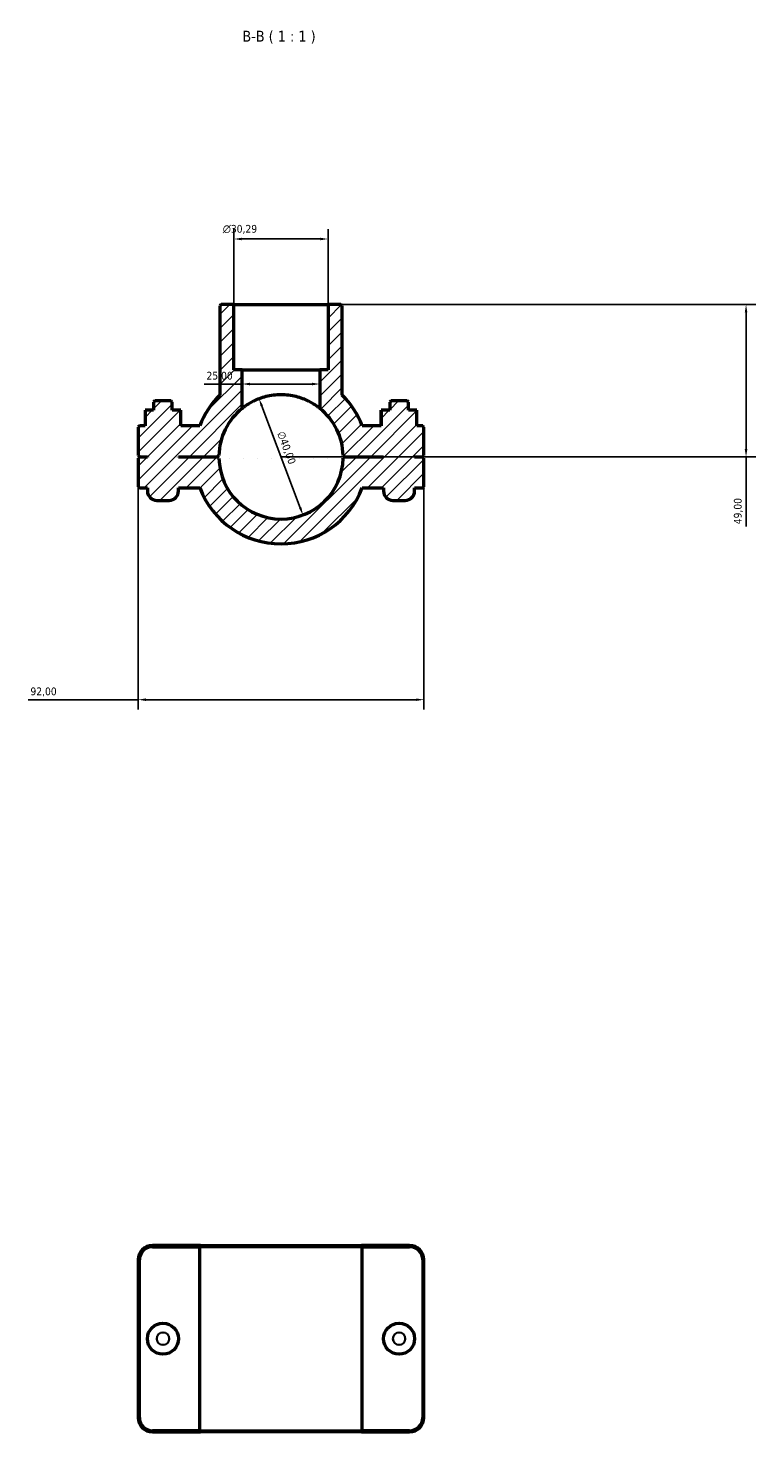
# Model space of a CAD drawing. Header units: millimetres. Extents: x 0 to 1134, y 0 to 1083.
# Tile 4 of 7: x 345 to 579, y 631 to 1083. Entities that reach past the tile are written whole.
import ezdxf

# ---------------------------------------------------------------- set-up
doc = ezdxf.new("R2010")
doc.units = ezdxf.units.MM
for name, color, linetype, lineweight in [('Dimension (ISO)', 7, 'Continuous', 25), ('Hatch (ISO)', 7, 'Continuous', 18), ('Symbol (ISO)', 7, 'Continuous', 25), ('Visible (ISO)', 7, 'Continuous', 50), ('Visible Narrow (ISO)', 7, 'Continuous', 35)]:
    doc.layers.add(name, color=color, linetype=linetype, lineweight=lineweight)
doc.styles.add('Label Text (ISO)', font='tahoma.ttf')
doc.styles.add('Note Text (ISO)', font='tahoma.ttf')
doc.dimstyles.new('Default (ISO)', dxfattribs={"dimtxt": 2.5, "dimasz": 2.5, "dimexe": 3.175, "dimexo": 0, "dimgap": 0.762, "dimtad": 1, "dimrnd": 1e-08, "dimzin": 0, "dimtxsty": 'Note Text (ISO)', "dimcen": 0.09, "dimdle": 10, "dimclrd": 256, "dimclre": 256, "dimclrt": 232, "dimazin": 0, "dimtfac": 1.40208, "dimtmove": 0, "dimatfit": 3, "dimfxl": 1, "dimtolj": 1, "dimtzin": 0, "dimlwd": -1, "dimlwe": -1, "dimarcsym": 0})

# ---------------------------------------------------------------- blocks, each defined once
blk = doc.blocks.new('*D11')
at = {"layer": 'Defpoints', "color": 0, "transparency": 16777216}
for p in [(419.47, 963.5), (433.59, 926.07)]:
    blk.add_point(p, dxfattribs=at)
at = {"layer": 'Dimension (ISO)', "transparency": 16777216}
blk.add_line((432.71, 928.41), (420.35, 961.16), dxfattribs=at)
blk.add_arc((426.53, 944.79), 20, 51.3178, 119.7762, dxfattribs=at)
for points in [[(420.74, 961.3), (419.96, 961.01), (419.47, 963.5)], [(433.1, 928.56), (432.32, 928.27), (433.59, 926.07)]]:
    blk.add_solid(points, dxfattribs=at)
at = {"layer": 'Dimension (ISO)', "color": 232, "true_color": 0xca0064, "transparency": 16777216, "insert": (427.56, 953.32), "char_height": 2.5, "attachment_point": 1, "rotation": 290.6804, "style": 'Note Text (ISO)'}
blk.add_mtext('\\A1;∅40,00', dxfattribs=at)
blk = doc.blocks.new('*D12')
at = {"layer": 'Defpoints', "color": 0, "transparency": 16777216}
for p in [(441.68, 993.79), (426.53, 944.79), (576.2, 944.79)]:
    blk.add_point(p, dxfattribs=at)
at = {"layer": 'Dimension (ISO)', "transparency": 16777216}
for p, q in [((441.68, 993.79), (579.38, 993.79)), ((576.2, 991.29), (576.2, 947.29)), ((426.53, 944.79), (579.38, 944.79)), ((576.2, 944.79), (576.2, 922.35))]:
    blk.add_line(p, q, dxfattribs=at)
for points in [[(575.78, 991.29), (576.62, 991.29), (576.2, 993.79)], [(575.78, 947.29), (576.62, 947.29), (576.2, 944.79)]]:
    blk.add_solid(points, dxfattribs=at)
at = {"layer": 'Dimension (ISO)', "color": 232, "true_color": 0xca0064, "transparency": 16777216, "insert": (572.27, 923.11), "char_height": 2.5, "attachment_point": 1, "rotation": 90, "style": 'Note Text (ISO)'}
blk.add_mtext('\\A1;49,00', dxfattribs=at)
blk = doc.blocks.new('*D13')
at = {"layer": 'Defpoints', "color": 0, "transparency": 16777216}
for p in [(380.53, 935.19), (472.53, 935.19), (380.53, 866.65)]:
    blk.add_point(p, dxfattribs=at)
at = {"layer": 'Dimension (ISO)', "transparency": 16777216}
for p, q in [((380.53, 935.19), (380.53, 863.47)), ((472.53, 935.19), (472.53, 863.47)), ((380.53, 866.65), (345.12, 866.65)), ((470.03, 866.65), (383.03, 866.65))]:
    blk.add_line(p, q, dxfattribs=at)
for points in [[(383.03, 867.06), (383.03, 866.23), (380.53, 866.65)], [(470.03, 867.06), (470.03, 866.23), (472.53, 866.65)]]:
    blk.add_solid(points, dxfattribs=at)
at = {"layer": 'Dimension (ISO)', "color": 232, "true_color": 0xca0064, "transparency": 16777216, "insert": (345.88, 870.58), "char_height": 2.5, "attachment_point": 1, "style": 'Note Text (ISO)'}
blk.add_mtext('\\A1;92,00', dxfattribs=at)
blk = doc.blocks.new('*D14')
at = {"layer": 'Defpoints', "color": 0, "transparency": 16777216}
for p in [(414.03, 968.23), (414.03, 968.23), (439.03, 968.23)]:
    blk.add_point(p, dxfattribs=at)
at = {"layer": 'Dimension (ISO)', "transparency": 16777216}
for p, q in [((414.03, 968.23), (401.78, 968.23)), ((436.53, 968.23), (416.53, 968.23))]:
    blk.add_line(p, q, dxfattribs=at)
for points in [[(416.53, 968.65), (416.53, 967.82), (414.03, 968.23)], [(436.53, 968.65), (436.53, 967.82), (439.03, 968.23)]]:
    blk.add_solid(points, dxfattribs=at)
at = {"layer": 'Dimension (ISO)', "color": 232, "true_color": 0xca0064, "transparency": 16777216, "insert": (402.54, 972.17), "char_height": 2.5, "attachment_point": 1, "style": 'Note Text (ISO)'}
blk.add_mtext('\\A1;25,00', dxfattribs=at)
blk = doc.blocks.new('*D15')
at = {"layer": 'Defpoints', "color": 0, "transparency": 16777216}
for p in [(411.39, 1014.91), (411.39, 993.79), (441.68, 993.79)]:
    blk.add_point(p, dxfattribs=at)
at = {"layer": 'Dimension (ISO)', "transparency": 16777216}
for p, q in [((411.39, 993.79), (411.39, 1018.08)), ((441.68, 993.79), (441.68, 1018.08)), ((439.18, 1014.91), (413.89, 1014.91))]:
    blk.add_line(p, q, dxfattribs=at)
for points in [[(413.89, 1015.32), (413.89, 1014.49), (411.39, 1014.91)], [(439.18, 1015.32), (439.18, 1014.49), (441.68, 1014.91)]]:
    blk.add_solid(points, dxfattribs=at)
at = {"layer": 'Dimension (ISO)', "color": 232, "true_color": 0xca0064, "transparency": 16777216, "insert": (407.8, 1019.43), "char_height": 2.5, "attachment_point": 1, "style": 'Note Text (ISO)'}
blk.add_mtext('\\A1;\\fAIGDT|b0|i0;\\H2.5000;\\ln\\fTahoma|b0|i0;\\H2.5000;30,29', dxfattribs=at)

msp = doc.modelspace()

# ---------------------------------------------------------------- hatches: boundary and pattern name
at = {"layer": 'Hatch (ISO)'}
h = msp.add_hatch(dxfattribs=at)
h.set_pattern_fill('ANSI31', color=256, scale=25.4, style=0)
h.set_pattern_definition([(45, (0, 0), (-2.245064, 2.245064), [])])
edge = h.paths.add_edge_path()
edge.add_line((441.6767, 993.7851), (441.6767, 972.7851))
edge.add_line((441.6767, 972.7851), (439.0312, 972.7851))
edge.add_line((439.0312, 972.7851), (439.0312, 960.3976))
edge.add_ellipse((426.5312, 944.7851), major_axis=(12.5, 15.6125), ratio=1, start_angle=309.971362, end_angle=360, ccw=False)
edge.add_line((446.5262, 945.2351), (446.9312, 944.8351))
edge.add_line((446.9312, 944.8351), (459.5312, 944.8351))
edge.add_line((459.5312, 944.8351), (459.5312, 944.7351))
edge.add_line((459.5312, 944.7351), (446.9312, 944.7351))
edge.add_line((446.9312, 944.7351), (446.5262, 944.3352))
edge.add_ellipse((426.5312, 944.7851), major_axis=(19.9949, -0.45), ratio=1, start_angle=182.578349, end_angle=360, ccw=False)
edge.add_line((406.5363, 944.3352), (406.1313, 944.7351))
edge.add_line((406.1313, 944.7351), (393.5312, 944.7351))
edge.add_line((393.5312, 944.7351), (393.5312, 944.8351))
edge.add_line((393.5312, 944.8351), (406.1313, 944.8351))
edge.add_line((406.1313, 944.8351), (406.5363, 945.2351))
edge.add_ellipse((426.5312, 944.7851), major_axis=(-19.9949, 0.45), ratio=1, start_angle=309.971362, end_angle=360, ccw=False)
edge.add_line((414.0312, 960.3976), (414.0312, 972.7851))
edge.add_line((414.0312, 972.7851), (411.3857, 972.7851))
edge.add_line((411.3857, 972.7851), (411.3857, 993.7851))
edge.add_line((411.3857, 993.7851), (407.2421, 993.7851))
edge.add_line((407.2421, 993.7851), (406.8421, 993.3851))
edge.add_line((406.8421, 993.3851), (406.8421, 964.6934))
edge.add_ellipse((426.5312, 944.7851), major_axis=(-19.6892, 19.9082), ratio=1, start_angle=0, end_angle=24.392155)
edge.add_line((400.3778, 954.7851), (394.287, 954.7851))
edge.add_line((394.287, 954.7851), (394.287, 959.7851))
edge.add_line((394.287, 959.7851), (391.5312, 959.7851))
edge.add_line((391.5312, 959.7851), (391.5312, 962.3851))
edge.add_line((391.5312, 962.3851), (391.1312, 962.7851))
edge.add_line((391.1312, 962.7851), (385.9312, 962.7851))
edge.add_line((385.9312, 962.7851), (385.5312, 962.3851))
edge.add_line((385.5312, 962.3851), (385.5312, 959.7851))
edge.add_line((385.5312, 959.7851), (382.7754, 959.7851))
edge.add_line((382.7754, 959.7851), (382.7754, 954.7851))
edge.add_line((382.7754, 954.7851), (380.9312, 954.7851))
edge.add_line((380.9312, 954.7851), (380.5312, 954.3851))
edge.add_line((380.5312, 954.3851), (380.5312, 945.2351))
edge.add_line((380.5312, 945.2351), (380.9312, 944.8351))
edge.add_line((380.9312, 944.8351), (383.5312, 944.8351))
edge.add_line((383.5312, 944.8351), (383.5312, 944.7351))
edge.add_line((383.5312, 944.7351), (380.9312, 944.7351))
edge.add_line((380.9312, 944.7351), (380.5312, 944.3351))
edge.add_line((380.5312, 944.3351), (380.5312, 935.1851))
edge.add_line((380.5312, 935.1851), (380.9312, 934.7851))
edge.add_line((380.9312, 934.7851), (383.5312, 934.7851))
edge.add_line((383.5312, 934.7851), (383.5312, 933.7851))
edge.add_ellipse((386.5312, 933.7851), major_axis=(-3, 0), ratio=1, start_angle=0, end_angle=90)
edge.add_line((386.5312, 930.7851), (390.5312, 930.7851))
edge.add_ellipse((390.5312, 933.7851), major_axis=(0, -3), ratio=1, start_angle=0, end_angle=90)
edge.add_line((393.5312, 933.7851), (393.5312, 934.7851))
edge.add_line((393.5312, 934.7851), (400.3778, 934.7851))
edge.add_ellipse((426.5312, 944.7851), major_axis=(-26.1534, -10), ratio=1, start_angle=0, end_angle=138.150335)
edge.add_line((452.6846, 934.7851), (459.5312, 934.7851))
edge.add_line((459.5312, 934.7851), (459.5312, 933.7851))
edge.add_ellipse((462.5312, 933.7851), major_axis=(-3, 0), ratio=1, start_angle=0, end_angle=90)
edge.add_line((462.5312, 930.7851), (466.5312, 930.7851))
edge.add_ellipse((466.5312, 933.7851), major_axis=(0, -3), ratio=1, start_angle=0, end_angle=90)
edge.add_line((469.5312, 933.7851), (469.5312, 934.7851))
edge.add_line((469.5312, 934.7851), (472.1312, 934.7851))
edge.add_line((472.1312, 934.7851), (472.5312, 935.1851))
edge.add_line((472.5312, 935.1851), (472.5312, 944.3351))
edge.add_line((472.5312, 944.3351), (472.1312, 944.7351))
edge.add_line((472.1312, 944.7351), (469.5312, 944.7351))
edge.add_line((469.5312, 944.7351), (469.5312, 944.8351))
edge.add_line((469.5312, 944.8351), (472.1312, 944.8351))
edge.add_line((472.1312, 944.8351), (472.5312, 945.2351))
edge.add_line((472.5312, 945.2351), (472.5312, 954.3851))
edge.add_line((472.5312, 954.3851), (472.1312, 954.7851))
edge.add_line((472.1312, 954.7851), (470.287, 954.7851))
edge.add_line((470.287, 954.7851), (470.287, 959.7851))
edge.add_line((470.287, 959.7851), (467.5312, 959.7851))
edge.add_line((467.5312, 959.7851), (467.5312, 962.3851))
edge.add_line((467.5312, 962.3851), (467.1312, 962.7851))
edge.add_line((467.1312, 962.7851), (461.9312, 962.7851))
edge.add_line((461.9312, 962.7851), (461.5312, 962.3851))
edge.add_line((461.5312, 962.3851), (461.5312, 959.7851))
edge.add_line((461.5312, 959.7851), (458.7754, 959.7851))
edge.add_line((458.7754, 959.7851), (458.7754, 954.7851))
edge.add_line((458.7754, 954.7851), (452.6846, 954.7851))
edge.add_ellipse((426.5312, 944.7851), major_axis=(26.1534, 10), ratio=1, start_angle=0, end_angle=24.392155)
edge.add_line((446.2204, 964.6934), (446.2204, 993.3851))
edge.add_line((446.2204, 993.3851), (445.8204, 993.7851))
edge.add_line((445.8204, 993.7851), (441.6767, 993.7851))

# ---------------------------------------------------------------- linework, layer by layer
at = {"layer": 'Visible (ISO)'}
for p, q in [((407.2421, 993.7851), (406.8421, 993.3851)), ((406.8421, 993.3851), (406.8421, 964.6934)), ((411.3857, 993.7851), (407.2421, 993.7851)), ((411.3857, 972.7851), (411.3857, 993.7851)), ((411.3857, 993.7851), (441.6767, 993.7851)), ((441.6767, 993.7851), (441.6767, 972.7851)), ((445.8204, 993.7851), (441.6767, 993.7851)), ((446.2204, 993.3851), (445.8204, 993.7851)), ((446.2204, 964.6934), (446.2204, 993.3851)), ((414.0312, 972.7851), (411.3857, 972.7851)), ((414.0312, 960.3976), (414.0312, 972.7851)), ((414.0312, 972.7851), (439.0312, 972.7851)), ((441.6767, 972.7851), (439.0312, 972.7851)), ((439.0312, 972.7851), (439.0312, 960.3976)), ((385.9312, 962.7851), (385.5312, 962.3851)), ((385.5312, 962.3851), (385.5312, 959.7851)), ((391.1312, 962.7851), (385.9312, 962.7851)), ((391.5312, 962.3851), (391.1312, 962.7851)), ((391.5312, 959.7851), (391.5312, 962.3851)), ((461.9312, 962.7851), (461.5312, 962.3851)), ((461.5312, 962.3851), (461.5312, 959.7851)), ((467.1312, 962.7851), (461.9312, 962.7851)), ((467.5312, 962.3851), (467.1312, 962.7851)), ((467.5312, 959.7851), (467.5312, 962.3851)), ((385.5312, 959.7851), (382.7754, 959.7851)), ((382.7754, 959.7851), (382.7754, 954.7851)), ((394.287, 959.7851), (391.5312, 959.7851)), ((394.287, 954.7851), (394.287, 959.7851)), ((394.287, 959.7851), (394.3046, 959.7851)), ((394.3046, 954.7851), (394.3046, 959.7851)), ((458.7754, 959.7851), (458.7578, 959.7851)), ((458.7578, 954.7851), (458.7578, 959.7851)), ((461.5312, 959.7851), (458.7754, 959.7851)), ((458.7754, 959.7851), (458.7754, 954.7851)), ((470.287, 959.7851), (467.5312, 959.7851)), ((470.287, 954.7851), (470.287, 959.7851)), ((380.9312, 954.7851), (380.5312, 954.3851)), ((380.5312, 954.3851), (380.5312, 945.2351)), ((382.7754, 954.7851), (380.9312, 954.7851)), ((400.3778, 954.7851), (394.287, 954.7851)), ((458.7754, 954.7851), (452.6846, 954.7851)), ((472.1312, 954.7851), (470.287, 954.7851)), ((472.5312, 954.3851), (472.1312, 954.7851)), ((472.5312, 945.2351), (472.5312, 954.3851)), ((380.5312, 945.2351), (380.9312, 944.8351)), ((380.9312, 944.7351), (380.5312, 944.3351)), ((380.5312, 944.3351), (380.5312, 935.1851)), ((380.9312, 944.8351), (383.5312, 944.8351)), ((383.5312, 944.7351), (380.9312, 944.7351)), ((383.5312, 944.8351), (383.5312, 944.7351)), ((393.5312, 944.7351), (393.5312, 944.8351)), ((393.5312, 944.8351), (406.1313, 944.8351)), ((406.1313, 944.7351), (393.5312, 944.7351)), ((406.1313, 944.8351), (406.5363, 945.2351)), ((406.5363, 944.3352), (406.1313, 944.7351)), ((446.5262, 945.2351), (446.9312, 944.8351)), ((446.9312, 944.7351), (446.5262, 944.3352)), ((446.9312, 944.8351), (459.5312, 944.8351)), ((459.5312, 944.7351), (446.9312, 944.7351)), ((459.5312, 944.8351), (459.5312, 944.7351)), ((469.5312, 944.7351), (469.5312, 944.8351)), ((469.5312, 944.8351), (472.1312, 944.8351)), ((472.1312, 944.7351), (469.5312, 944.7351)), ((472.1312, 944.8351), (472.5312, 945.2351)), ((472.5312, 944.3351), (472.1312, 944.7351)), ((472.5312, 935.1851), (472.5312, 944.3351)), ((380.5312, 935.1851), (380.9312, 934.7851)), ((380.9312, 934.7851), (383.5312, 934.7851)), ((383.5312, 934.7851), (383.5312, 933.7851)), ((386.5312, 930.7851), (390.5312, 930.7851)), ((393.5312, 933.7851), (393.5312, 934.7851)), ((393.5312, 934.7851), (400.3778, 934.7851)), ((452.6846, 934.7851), (459.5312, 934.7851)), ((459.5312, 934.7851), (459.5312, 933.7851)), ((462.5312, 930.7851), (466.5312, 930.7851)), ((469.5312, 933.7851), (469.5312, 934.7851)), ((469.5312, 934.7851), (472.1312, 934.7851)), ((472.1312, 934.7851), (472.5312, 935.1851)), ((400.6546, 691.0008), (385.1312, 691.0008)), ((385.1312, 690.6008), (400.3778, 690.6008)), ((452.6846, 690.6008), (400.3778, 690.6008)), ((400.3778, 631.4008), (400.3778, 690.6008)), ((400.6546, 691.0008), (452.4078, 691.0008)), ((467.9312, 691.0008), (452.4078, 691.0008)), ((452.6846, 690.6008), (467.9312, 690.6008)), ((452.6846, 631.4008), (452.6846, 690.6008)), ((380.5312, 686.4008), (380.5312, 635.6008)), ((380.9312, 635.6008), (380.9312, 686.4008)), ((472.1312, 686.4008), (472.1312, 635.6008)), ((472.5312, 635.6008), (472.5312, 686.4008)), ((400.3778, 631.4008), (385.1312, 631.4008)), ((385.1312, 631.0008), (400.6546, 631.0008)), ((400.3778, 631.4008), (452.6846, 631.4008)), ((452.4078, 631.0008), (400.6546, 631.0008)), ((452.4078, 631.0008), (467.9312, 631.0008)), ((467.9312, 631.4008), (452.6846, 631.4008))]:
    msp.add_line(p, q, dxfattribs=at)
for centre in [(388.5312, 661.0008), (464.5312, 661.0008)]:
    msp.add_circle(centre, 5, dxfattribs=at)
for centre, radius, start, end in [((426.5312, 944.7851), 28, 134.683013, 159.075168), ((426.5312, 944.7851), 28, 20.924832, 45.316987), ((426.5312, 944.7851), 20, 128.682187, 178.710826), ((426.5312, 944.7851), 20, 1.289174, 51.317813), ((426.5312, 944.7851), 20, 181.289174, 358.710826), ((386.5312, 933.7851), 3, 180, 270), ((390.5312, 933.7851), 3, 270, 0), ((426.5312, 944.7851), 28, 200.924832, 339.075168), ((462.5312, 933.7851), 3, 180, 270), ((466.5312, 933.7851), 3, 270, 0), ((385.1312, 686.4008), 4.6, 90, 180), ((385.1312, 686.4008), 4.2, 90, 180), ((467.9312, 686.4008), 4.6, 0, 90), ((467.9312, 686.4008), 4.2, 0, 90), ((385.1312, 635.6008), 4.6, 180, 270), ((385.1312, 635.6008), 4.2, 180, 270), ((467.9312, 635.6008), 4.6, 270, 0), ((467.9312, 635.6008), 4.2, 270, 0)]:
    msp.add_arc(centre, radius, start, end, dxfattribs=at)
msp.add_open_spline([(439.0312, 960.3976), (439.0312, 960.3976), (438.9503, 960.4635), (438.6216, 960.7183), (438.3742, 960.9065), (437.4096, 961.5863), (436.4592, 962.1894), (434.2895, 963.2584), (432.9141, 963.8051), (430.6125, 964.3802), (429.806, 964.5324), (428.1699, 964.7349), (427.3403, 964.7851), (425.7221, 964.7851), (424.8925, 964.7349), (423.2564, 964.5324), (422.4499, 964.3802), (420.1483, 963.8051), (418.7729, 963.2584), (416.6032, 962.1894), (415.6528, 961.5863), (414.6883, 960.9065), (414.4408, 960.7183), (414.1122, 960.4635), (414.0312, 960.3976), (414.0312, 960.3976)], degree=3, knots=[0, 0, 0, 0, 0.24465992, 0.24465992, 0.48931985, 0.48931985, 0.97863969, 0.97863969, 1.46409265, 1.46409265, 1.70681913, 1.70681913, 1.94954561, 1.94954561, 2.19227209, 2.19227209, 2.43499857, 2.43499857, 2.92045152, 2.92045152, 3.40977137, 3.40977137, 3.65443129, 3.65443129, 3.89909122, 3.89909122, 3.89909122, 3.89909122], dxfattribs=at)
for points in [[(400.6546, 691.0008), (400.5619, 690.8676), (400.4697, 690.7343), (400.3778, 690.6008)], [(452.4078, 691.0008), (452.5005, 690.8676), (452.5928, 690.7343), (452.6846, 690.6008)], [(400.6546, 631.0008), (400.5619, 631.134), (400.4697, 631.2673), (400.3778, 631.4008)], [(452.4078, 631.0008), (452.5005, 631.134), (452.5928, 631.2673), (452.6846, 631.4008)]]:
    msp.add_open_spline(points, degree=3, dxfattribs=at)
at = {"layer": 'Visible Narrow (ISO)'}
for p, q in [((385.1312, 690.6208), (385.1312, 690.9808)), ((467.9312, 690.6208), (467.9312, 690.9808)), ((380.9112, 686.4008), (380.5512, 686.4008)), ((472.1512, 686.4008), (472.5112, 686.4008)), ((380.9112, 635.6008), (380.5512, 635.6008)), ((472.1512, 635.6008), (472.5112, 635.6008)), ((385.1312, 631.3808), (385.1312, 631.0208)), ((467.9312, 631.3808), (467.9312, 631.0208))]:
    msp.add_line(p, q, dxfattribs=at)
for centre in [(388.5312, 661.0008), (464.5312, 661.0008)]:
    msp.add_circle(centre, 2, dxfattribs=at)

# ---------------------------------------------------------------- texts
at = {"layer": 'Symbol (ISO)', "insert": (414.0923, 1077.7851), "char_height": 3.5, "attachment_point": 7, "style": 'Label Text (ISO)'}
msp.add_mtext('B-B ( 1 : 1 )', dxfattribs=at)

# ---------------------------------------------------------------- dimensions: what is measured, and where the dimension line sits
at = {"layer": 'Dimension (ISO)'}
dim = msp.add_linear_dim(base=(411.3857, 1014.9069), p1=(441.6767, 993.7851), p2=(411.3857, 993.7851), angle=180, text='\\fAIGDT|b0|i0;\\H2.5000;\\ln\\fTahoma|b0|i0;\\H2.5000;<>', dimstyle='Default (ISO)', override={"dimdec": 2, "dimtp": 0, "dimtm": 0, "dimtdec": 2, "dimtofl": 0, "dimatfit": 1}, dxfattribs=at)
dim.commit()
dim.dimension.update_dxf_attribs({"geometry": '*D15', "text_midpoint": (413.3487, 1014.9069), "dimtype": 160})
for base, p1, p2, angle, override, picture, middle in [((576.2016, 944.7851), (441.6767, 993.7851), (426.5312, 944.7851), 90, {"dimdec": 2, "dimtp": 0, "dimtm": 0, "dimtdec": 2, "dimtofl": 0, "dimatfit": 2}, '*D12', (576.2016, 927.2851)), ((414.0312, 968.2339), (439.0312, 968.2339), (414.0312, 968.2339), 180, {"dimdec": 2, "dimse1": 1, "dimse2": 1, "dimtp": 0, "dimtm": 0, "dimtdec": 2, "dimtofl": 0, "dimatfit": 2}, '*D14', (406.6557, 968.2339))]:
    dim = msp.add_linear_dim(base=base, p1=p1, p2=p2, angle=angle, dimstyle='Default (ISO)', override=override, dxfattribs=at)
    dim.commit()
    dim.dimension.update_dxf_attribs({"geometry": picture, "text_midpoint": middle, "dimtype": 160})
dim = msp.add_diameter_dim_2p(p1=(433.5943, 926.0739), p2=(419.4681, 963.4964), dimstyle='Default (ISO)', override={"dimdec": 2, "dimlfac": 1, "dimtp": 0, "dimtm": 0, "dimtdec": 2, "dimatfit": 2}, dxfattribs=at)
dim.commit()
dim.dimension.update_dxf_attribs({"geometry": '*D11', "text_midpoint": (425.7773, 946.7823), "dimtype": 163})
dim = msp.add_linear_dim(base=(380.5312, 866.6453), p1=(472.5312, 935.1851), p2=(380.5312, 935.1851), dimstyle='Default (ISO)', override={"dimdec": 2, "dimtp": 0, "dimtm": 0, "dimtdec": 2, "dimtofl": 0, "dimatfit": 2}, dxfattribs=at)
dim.commit()
dim.dimension.update_dxf_attribs({"geometry": '*D13', "text_midpoint": (350.0312, 866.6453), "dimtype": 160})

doc.saveas('drawing.dxf')
